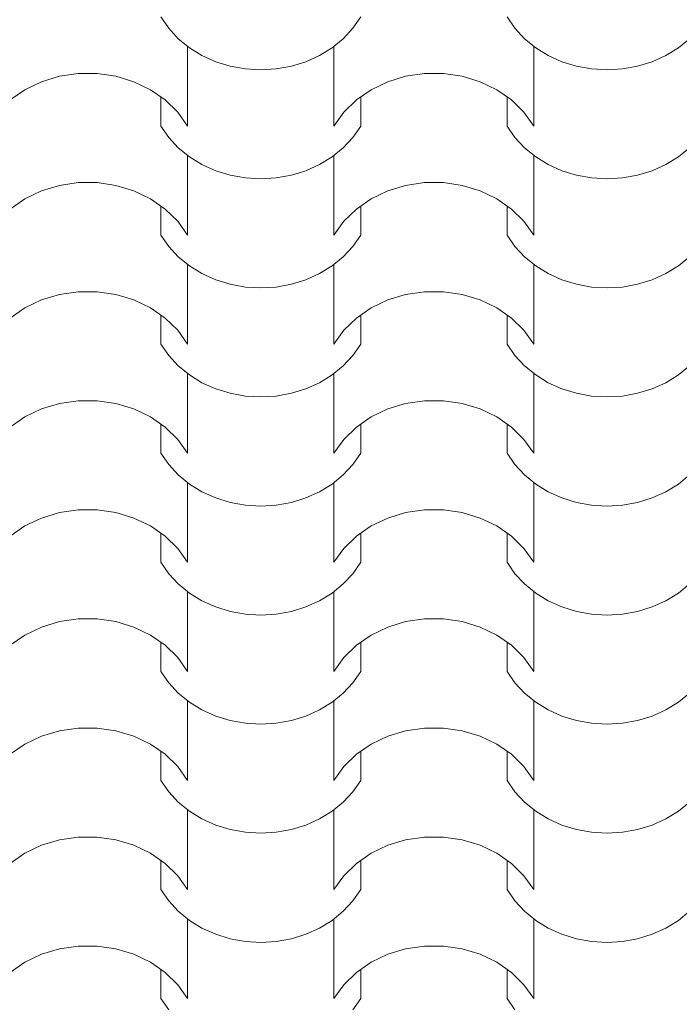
# Model space of a CAD drawing. Extents: x -631805 to -376315, y -40155 to 84873.
# Tile 234 of 256: x -486996 to -486222, y 67290 to 68446. Entities that reach past the tile are written whole.
import ezdxf

# ---------------------------------------------------------------- set-up
doc = ezdxf.new("R2010")
doc.units = 0
doc.header["$MEASUREMENT"] = 0
doc.linetypes.add('Dashed', pattern=[564.444447, 282.222223, -282.222223])
doc.layers.add('arch wypelnienia_Nr_Pióra__102', color=252, linetype='Continuous', lineweight=9)

# ---------------------------------------------------------------- blocks, each defined once
blk = doc.blocks.new('*X879')
at = {"layer": 'arch wypelnienia_Nr_Pióra__102', "linetype": 'Continuous'}
for p, q in [((-488519, 132908.6), (-488528.2, 132921.9)), ((-488293.6, 132921.9), (-488302.8, 132908.6)), ((-488112.6, 132908.6), (-488121.8, 132921.9)), ((-488507.7, 132896.4), (-488519, 132908.6)), ((-488302.8, 132908.6), (-488314.1, 132896.4)), ((-488101.3, 132896.4), (-488112.6, 132908.6)), ((-488494.6, 132885.7), (-488507.7, 132896.4)), ((-488496.8, 132887.3), (-488496.8, 132812.9)), ((-488314.1, 132896.4), (-488327.2, 132885.7)), ((-488325, 132887.3), (-488325, 132812.9)), ((-488088.2, 132885.7), (-488101.3, 132896.4)), ((-488090.4, 132887.3), (-488090.4, 132812.9)), ((-487907.7, 132896.4), (-487920.8, 132885.7)), ((-488479.9, 132876.7), (-488494.6, 132885.7)), ((-488463.8, 132869.4), (-488479.9, 132876.7)), ((-488341.9, 132876.7), (-488358, 132869.4)), ((-488327.2, 132885.7), (-488341.9, 132876.7)), ((-488073.5, 132876.7), (-488088.2, 132885.7)), ((-488057.4, 132869.4), (-488073.5, 132876.7)), ((-487935.5, 132876.7), (-487951.6, 132869.4)), ((-487920.8, 132885.7), (-487935.5, 132876.7)), ((-488496.8, 132868.2), (-488496.8, 132793.8)), ((-488446.8, 132864.2), (-488463.8, 132869.4)), ((-488429, 132861), (-488446.8, 132864.2)), ((-488375, 132864.2), (-488392.8, 132861)), ((-488358, 132869.4), (-488375, 132864.2)), ((-488325, 132868.2), (-488325, 132793.8)), ((-488090.4, 132868.2), (-488090.4, 132793.8)), ((-488040.4, 132864.2), (-488057.4, 132869.4)), ((-488022.6, 132861), (-488040.4, 132864.2)), ((-487968.6, 132864.2), (-487986.4, 132861)), ((-487951.6, 132869.4), (-487968.6, 132864.2)), ((-488668.3, 132845.8), (-488647.3, 132852.2)), ((-488647.3, 132852.2), (-488625.3, 132855.4)), ((-488625.3, 132855.4), (-488614.1, 132855.4)), ((-488614.1, 132855.4), (-488602.9, 132855.4)), ((-488602.9, 132855.4), (-488580.9, 132852.2)), ((-488580.9, 132852.2), (-488559.9, 132845.8)), ((-488410.9, 132859.9), (-488429, 132861)), ((-488392.8, 132861), (-488410.9, 132859.9)), ((-488261.9, 132845.8), (-488240.9, 132852.2)), ((-488240.9, 132852.2), (-488218.9, 132855.4)), ((-488218.9, 132855.4), (-488207.7, 132855.4)), ((-488207.7, 132855.4), (-488196.5, 132855.4)), ((-488196.5, 132855.4), (-488174.5, 132852.2)), ((-488174.5, 132852.2), (-488153.5, 132845.8)), ((-488004.5, 132859.9), (-488022.6, 132861)), ((-487986.4, 132861), (-488004.5, 132859.9)), ((-488687.8, 132836.5), (-488668.3, 132845.8)), ((-488559.9, 132845.8), (-488540.4, 132836.5)), ((-488281.4, 132836.5), (-488261.9, 132845.8)), ((-488153.5, 132845.8), (-488134, 132836.5)), ((-488705.1, 132824.5), (-488687.8, 132836.5)), ((-488540.4, 132836.5), (-488523.1, 132824.5)), ((-488298.7, 132824.5), (-488281.4, 132836.5)), ((-488134, 132836.5), (-488116.7, 132824.5)), ((-488528.2, 132828), (-488528.2, 132793.8)), ((-488523.1, 132824.5), (-488508.4, 132810.1)), ((-488313.4, 132810.1), (-488298.7, 132824.5)), ((-488293.6, 132828), (-488293.6, 132793.8)), ((-488121.8, 132828), (-488121.8, 132793.8)), ((-488116.7, 132824.5), (-488102, 132810.1)), ((-488508.4, 132810.1), (-488496.8, 132793.8)), ((-488325, 132793.8), (-488313.4, 132810.1)), ((-488102, 132810.1), (-488090.4, 132793.8)), ((-488519, 132780.5), (-488528.2, 132793.8)), ((-488293.6, 132793.8), (-488302.8, 132780.5)), ((-488112.6, 132780.5), (-488121.8, 132793.8)), ((-488507.7, 132768.3), (-488519, 132780.5)), ((-488302.8, 132780.5), (-488314.1, 132768.3)), ((-488101.3, 132768.3), (-488112.6, 132780.5)), ((-488494.6, 132757.6), (-488507.7, 132768.3)), ((-488314.1, 132768.3), (-488327.2, 132757.6)), ((-488088.2, 132757.6), (-488101.3, 132768.3)), ((-487907.7, 132768.3), (-487920.8, 132757.6)), ((-488496.8, 132759.2), (-488496.8, 132684.8)), ((-488479.9, 132748.6), (-488494.6, 132757.6)), ((-488463.8, 132741.4), (-488479.9, 132748.6)), ((-488341.9, 132748.6), (-488358, 132741.4)), ((-488327.2, 132757.6), (-488341.9, 132748.6)), ((-488325, 132759.2), (-488325, 132684.8)), ((-488090.4, 132759.2), (-488090.4, 132684.8)), ((-488073.5, 132748.6), (-488088.2, 132757.6)), ((-488057.4, 132741.4), (-488073.5, 132748.6)), ((-487935.5, 132748.6), (-487951.6, 132741.4)), ((-487920.8, 132757.6), (-487935.5, 132748.6)), ((-488496.8, 132740.1), (-488496.8, 132665.8)), ((-488446.8, 132736.1), (-488463.8, 132741.4)), ((-488358, 132741.4), (-488375, 132736.1)), ((-488325, 132740.1), (-488325, 132665.8)), ((-488090.4, 132740.1), (-488090.4, 132665.8)), ((-488040.4, 132736.1), (-488057.4, 132741.4)), ((-487951.6, 132741.4), (-487968.6, 132736.1)), ((-488647.3, 132724.1), (-488625.3, 132727.4)), ((-488625.3, 132727.4), (-488614.1, 132727.4)), ((-488614.1, 132727.4), (-488602.9, 132727.4)), ((-488602.9, 132727.4), (-488580.9, 132724.1)), ((-488429, 132732.9), (-488446.8, 132736.1)), ((-488410.9, 132731.8), (-488429, 132732.9)), ((-488392.8, 132732.9), (-488410.9, 132731.8)), ((-488375, 132736.1), (-488392.8, 132732.9)), ((-488240.9, 132724.1), (-488218.9, 132727.4)), ((-488218.9, 132727.4), (-488207.7, 132727.4)), ((-488207.7, 132727.4), (-488196.5, 132727.4)), ((-488196.5, 132727.4), (-488174.5, 132724.1)), ((-488022.6, 132732.9), (-488040.4, 132736.1)), ((-488004.5, 132731.8), (-488022.6, 132732.9)), ((-487986.4, 132732.9), (-488004.5, 132731.8)), ((-487968.6, 132736.1), (-487986.4, 132732.9)), ((-488687.8, 132708.4), (-488668.3, 132717.8)), ((-488668.3, 132717.8), (-488647.3, 132724.1)), ((-488580.9, 132724.1), (-488559.9, 132717.8)), ((-488559.9, 132717.8), (-488540.4, 132708.4)), ((-488281.4, 132708.4), (-488261.9, 132717.8)), ((-488261.9, 132717.8), (-488240.9, 132724.1)), ((-488174.5, 132724.1), (-488153.5, 132717.8)), ((-488153.5, 132717.8), (-488134, 132708.4)), ((-488705.1, 132696.4), (-488687.8, 132708.4)), ((-488540.4, 132708.4), (-488523.1, 132696.4)), ((-488298.7, 132696.4), (-488281.4, 132708.4)), ((-488134, 132708.4), (-488116.7, 132696.4)), ((-488528.2, 132700), (-488528.2, 132665.8)), ((-488523.1, 132696.4), (-488508.4, 132682)), ((-488313.4, 132682), (-488298.7, 132696.4)), ((-488293.6, 132700), (-488293.6, 132665.8)), ((-488121.8, 132700), (-488121.8, 132665.8)), ((-488116.7, 132696.4), (-488102, 132682)), ((-488508.4, 132682), (-488496.8, 132665.8)), ((-488325, 132665.8), (-488313.4, 132682)), ((-488102, 132682), (-488090.4, 132665.8)), ((-488519, 132652.4), (-488528.2, 132665.8)), ((-488293.6, 132665.8), (-488302.8, 132652.4)), ((-488112.6, 132652.4), (-488121.8, 132665.8)), ((-488507.7, 132640.3), (-488519, 132652.4)), ((-488302.8, 132652.4), (-488314.1, 132640.3)), ((-488101.3, 132640.3), (-488112.6, 132652.4)), ((-488494.6, 132629.6), (-488507.7, 132640.3)), ((-488314.1, 132640.3), (-488327.2, 132629.6)), ((-488088.2, 132629.6), (-488101.3, 132640.3)), ((-487907.7, 132640.3), (-487920.8, 132629.6)), ((-488496.8, 132631.1), (-488496.8, 132556.8)), ((-488479.9, 132620.5), (-488494.6, 132629.6)), ((-488327.2, 132629.6), (-488341.9, 132620.5)), ((-488325, 132631.1), (-488325, 132556.8)), ((-488090.4, 132631.1), (-488090.4, 132556.8)), ((-488073.5, 132620.5), (-488088.2, 132629.6)), ((-487920.8, 132629.6), (-487935.5, 132620.5)), ((-488496.8, 132612.1), (-488496.8, 132537.7)), ((-488463.8, 132613.3), (-488479.9, 132620.5)), ((-488446.8, 132608), (-488463.8, 132613.3)), ((-488358, 132613.3), (-488375, 132608)), ((-488341.9, 132620.5), (-488358, 132613.3)), ((-488325, 132612.1), (-488325, 132537.7)), ((-488090.4, 132612.1), (-488090.4, 132537.7)), ((-488057.4, 132613.3), (-488073.5, 132620.5)), ((-488040.4, 132608), (-488057.4, 132613.3)), ((-487951.6, 132613.3), (-487968.6, 132608)), ((-487935.5, 132620.5), (-487951.6, 132613.3)), ((-488647.3, 132596.1), (-488625.3, 132599.3)), ((-488625.3, 132599.3), (-488614.1, 132599.3)), ((-488614.1, 132599.3), (-488602.9, 132599.3)), ((-488602.9, 132599.3), (-488580.9, 132596.1)), ((-488429, 132604.8), (-488446.8, 132608)), ((-488410.9, 132603.8), (-488429, 132604.8)), ((-488392.8, 132604.8), (-488410.9, 132603.8)), ((-488375, 132608), (-488392.8, 132604.8)), ((-488240.9, 132596.1), (-488218.9, 132599.3)), ((-488218.9, 132599.3), (-488207.7, 132599.3)), ((-488207.7, 132599.3), (-488196.5, 132599.3)), ((-488196.5, 132599.3), (-488174.5, 132596.1)), ((-488022.6, 132604.8), (-488040.4, 132608)), ((-488004.5, 132603.8), (-488022.6, 132604.8)), ((-487986.4, 132604.8), (-488004.5, 132603.8)), ((-487968.6, 132608), (-487986.4, 132604.8)), ((-488687.8, 132580.4), (-488668.3, 132589.7)), ((-488668.3, 132589.7), (-488647.3, 132596.1)), ((-488580.9, 132596.1), (-488559.9, 132589.7)), ((-488559.9, 132589.7), (-488540.4, 132580.4)), ((-488281.4, 132580.4), (-488261.9, 132589.7)), ((-488261.9, 132589.7), (-488240.9, 132596.1)), ((-488174.5, 132596.1), (-488153.5, 132589.7)), ((-488153.5, 132589.7), (-488134, 132580.4)), ((-488705.1, 132568.3), (-488687.8, 132580.4)), ((-488540.4, 132580.4), (-488523.1, 132568.3)), ((-488298.7, 132568.3), (-488281.4, 132580.4)), ((-488134, 132580.4), (-488116.7, 132568.3)), ((-488528.2, 132571.9), (-488528.2, 132537.7)), ((-488523.1, 132568.3), (-488508.4, 132554)), ((-488313.4, 132554), (-488298.7, 132568.3)), ((-488293.6, 132571.9), (-488293.6, 132537.7)), ((-488121.8, 132571.9), (-488121.8, 132537.7)), ((-488116.7, 132568.3), (-488102, 132554)), ((-488508.4, 132554), (-488496.8, 132537.7)), ((-488325, 132537.7), (-488313.4, 132554)), ((-488102, 132554), (-488090.4, 132537.7)), ((-488519, 132524.3), (-488528.2, 132537.7)), ((-488293.6, 132537.7), (-488302.8, 132524.3)), ((-488112.6, 132524.3), (-488121.8, 132537.7)), ((-488507.7, 132512.2), (-488519, 132524.3)), ((-488302.8, 132524.3), (-488314.1, 132512.2)), ((-488101.3, 132512.2), (-488112.6, 132524.3)), ((-488494.6, 132501.5), (-488507.7, 132512.2)), ((-488314.1, 132512.2), (-488327.2, 132501.5)), ((-488088.2, 132501.5), (-488101.3, 132512.2)), ((-487907.7, 132512.2), (-487920.8, 132501.5)), ((-488496.8, 132503.1), (-488496.8, 132428.7)), ((-488479.9, 132492.4), (-488494.6, 132501.5)), ((-488327.2, 132501.5), (-488341.9, 132492.4)), ((-488325, 132503.1), (-488325, 132428.7)), ((-488090.4, 132503.1), (-488090.4, 132428.7)), ((-488073.5, 132492.4), (-488088.2, 132501.5)), ((-487920.8, 132501.5), (-487935.5, 132492.4)), ((-488496.8, 132484), (-488496.8, 132409.6)), ((-488463.8, 132485.2), (-488479.9, 132492.4)), ((-488446.8, 132480), (-488463.8, 132485.2)), ((-488358, 132485.2), (-488375, 132480)), ((-488341.9, 132492.4), (-488358, 132485.2)), ((-488325, 132484), (-488325, 132409.6)), ((-488090.4, 132484), (-488090.4, 132409.6)), ((-488057.4, 132485.2), (-488073.5, 132492.4)), ((-488040.4, 132480), (-488057.4, 132485.2)), ((-487951.6, 132485.2), (-487968.6, 132480)), ((-487935.5, 132492.4), (-487951.6, 132485.2)), ((-488647.3, 132468), (-488625.3, 132471.2)), ((-488625.3, 132471.2), (-488614.1, 132471.2)), ((-488614.1, 132471.2), (-488602.9, 132471.2)), ((-488602.9, 132471.2), (-488580.9, 132468)), ((-488429, 132476.8), (-488446.8, 132480)), ((-488410.9, 132475.7), (-488429, 132476.8)), ((-488392.8, 132476.8), (-488410.9, 132475.7)), ((-488375, 132480), (-488392.8, 132476.8)), ((-488240.9, 132468), (-488218.9, 132471.2)), ((-488218.9, 132471.2), (-488207.7, 132471.2)), ((-488207.7, 132471.2), (-488196.5, 132471.2)), ((-488196.5, 132471.2), (-488174.5, 132468)), ((-488022.6, 132476.8), (-488040.4, 132480)), ((-488004.5, 132475.7), (-488022.6, 132476.8)), ((-487986.4, 132476.8), (-488004.5, 132475.7)), ((-487968.6, 132480), (-487986.4, 132476.8)), ((-488687.8, 132452.3), (-488668.3, 132461.6)), ((-488668.3, 132461.6), (-488647.3, 132468)), ((-488580.9, 132468), (-488559.9, 132461.6)), ((-488559.9, 132461.6), (-488540.4, 132452.3)), ((-488281.4, 132452.3), (-488261.9, 132461.6)), ((-488261.9, 132461.6), (-488240.9, 132468)), ((-488174.5, 132468), (-488153.5, 132461.6)), ((-488153.5, 132461.6), (-488134, 132452.3)), ((-488705.1, 132440.3), (-488687.8, 132452.3)), ((-488540.4, 132452.3), (-488523.1, 132440.3)), ((-488298.7, 132440.3), (-488281.4, 132452.3)), ((-488134, 132452.3), (-488116.7, 132440.3)), ((-488528.2, 132443.8), (-488528.2, 132409.6)), ((-488523.1, 132440.3), (-488508.4, 132425.9)), ((-488313.4, 132425.9), (-488298.7, 132440.3)), ((-488293.6, 132443.8), (-488293.6, 132409.6)), ((-488121.8, 132443.8), (-488121.8, 132409.6)), ((-488116.7, 132440.3), (-488102, 132425.9)), ((-488508.4, 132425.9), (-488496.8, 132409.6)), ((-488325, 132409.6), (-488313.4, 132425.9)), ((-488102, 132425.9), (-488090.4, 132409.6)), ((-488519, 132396.3), (-488528.2, 132409.6)), ((-488293.6, 132409.6), (-488302.8, 132396.3)), ((-488112.6, 132396.3), (-488121.8, 132409.6)), ((-488507.7, 132384.1), (-488519, 132396.3)), ((-488302.8, 132396.3), (-488314.1, 132384.1)), ((-488101.3, 132384.1), (-488112.6, 132396.3)), ((-488494.6, 132373.4), (-488507.7, 132384.1)), ((-488314.1, 132384.1), (-488327.2, 132373.4)), ((-488088.2, 132373.4), (-488101.3, 132384.1)), ((-487907.7, 132384.1), (-487920.8, 132373.4)), ((-488496.8, 132375), (-488496.8, 132300.6)), ((-488479.9, 132364.4), (-488494.6, 132373.4)), ((-488327.2, 132373.4), (-488341.9, 132364.4)), ((-488325, 132375), (-488325, 132300.6)), ((-488090.4, 132375), (-488090.4, 132300.6)), ((-488073.5, 132364.4), (-488088.2, 132373.4)), ((-487920.8, 132373.4), (-487935.5, 132364.4)), ((-488496.8, 132355.9), (-488496.8, 132281.6)), ((-488463.8, 132357.2), (-488479.9, 132364.4)), ((-488446.8, 132351.9), (-488463.8, 132357.2)), ((-488358, 132357.2), (-488375, 132351.9)), ((-488341.9, 132364.4), (-488358, 132357.2)), ((-488325, 132355.9), (-488325, 132281.6)), ((-488090.4, 132355.9), (-488090.4, 132281.6)), ((-488057.4, 132357.2), (-488073.5, 132364.4)), ((-488040.4, 132351.9), (-488057.4, 132357.2)), ((-487951.6, 132357.2), (-487968.6, 132351.9)), ((-487935.5, 132364.4), (-487951.6, 132357.2)), ((-488647.3, 132339.9), (-488625.3, 132343.2)), ((-488625.3, 132343.2), (-488614.1, 132343.2)), ((-488614.1, 132343.2), (-488602.9, 132343.2)), ((-488602.9, 132343.2), (-488580.9, 132339.9)), ((-488429, 132348.7), (-488446.8, 132351.9)), ((-488410.9, 132347.6), (-488429, 132348.7)), ((-488392.8, 132348.7), (-488410.9, 132347.6)), ((-488375, 132351.9), (-488392.8, 132348.7)), ((-488240.9, 132339.9), (-488218.9, 132343.2)), ((-488218.9, 132343.2), (-488207.7, 132343.2)), ((-488207.7, 132343.2), (-488196.5, 132343.2)), ((-488196.5, 132343.2), (-488174.5, 132339.9)), ((-488022.6, 132348.7), (-488040.4, 132351.9)), ((-488004.5, 132347.6), (-488022.6, 132348.7)), ((-487986.4, 132348.7), (-488004.5, 132347.6)), ((-487968.6, 132351.9), (-487986.4, 132348.7)), ((-488687.8, 132324.2), (-488668.3, 132333.5)), ((-488668.3, 132333.5), (-488647.3, 132339.9)), ((-488580.9, 132339.9), (-488559.9, 132333.5)), ((-488559.9, 132333.5), (-488540.4, 132324.2)), ((-488281.4, 132324.2), (-488261.9, 132333.5)), ((-488261.9, 132333.5), (-488240.9, 132339.9)), ((-488174.5, 132339.9), (-488153.5, 132333.5)), ((-488153.5, 132333.5), (-488134, 132324.2)), ((-488705.1, 132312.2), (-488687.8, 132324.2)), ((-488540.4, 132324.2), (-488523.1, 132312.2)), ((-488298.7, 132312.2), (-488281.4, 132324.2)), ((-488134, 132324.2), (-488116.7, 132312.2)), ((-488528.2, 132315.7), (-488528.2, 132281.6)), ((-488523.1, 132312.2), (-488508.4, 132297.8)), ((-488313.4, 132297.8), (-488298.7, 132312.2)), ((-488293.6, 132315.7), (-488293.6, 132281.6)), ((-488121.8, 132315.7), (-488121.8, 132281.6)), ((-488116.7, 132312.2), (-488102, 132297.8)), ((-488508.4, 132297.8), (-488496.8, 132281.6)), ((-488325, 132281.6), (-488313.4, 132297.8)), ((-488102, 132297.8), (-488090.4, 132281.6)), ((-488519, 132268.2), (-488528.2, 132281.6)), ((-488293.6, 132281.6), (-488302.8, 132268.2)), ((-488112.6, 132268.2), (-488121.8, 132281.6)), ((-488507.7, 132256.1), (-488519, 132268.2)), ((-488302.8, 132268.2), (-488314.1, 132256.1)), ((-488101.3, 132256.1), (-488112.6, 132268.2)), ((-488494.6, 132245.4), (-488507.7, 132256.1)), ((-488314.1, 132256.1), (-488327.2, 132245.4)), ((-488088.2, 132245.4), (-488101.3, 132256.1)), ((-487907.7, 132256.1), (-487920.8, 132245.4)), ((-488496.8, 132246.9), (-488496.8, 132172.6)), ((-488479.9, 132236.3), (-488494.6, 132245.4)), ((-488327.2, 132245.4), (-488341.9, 132236.3)), ((-488325, 132246.9), (-488325, 132172.6)), ((-488090.4, 132246.9), (-488090.4, 132172.6)), ((-488073.5, 132236.3), (-488088.2, 132245.4)), ((-487920.8, 132245.4), (-487935.5, 132236.3)), ((-488496.8, 132227.9), (-488496.8, 132153.5)), ((-488463.8, 132229.1), (-488479.9, 132236.3)), ((-488446.8, 132223.8), (-488463.8, 132229.1)), ((-488358, 132229.1), (-488375, 132223.8)), ((-488341.9, 132236.3), (-488358, 132229.1)), ((-488325, 132227.9), (-488325, 132153.5)), ((-488090.4, 132227.9), (-488090.4, 132153.5)), ((-488057.4, 132229.1), (-488073.5, 132236.3)), ((-488040.4, 132223.8), (-488057.4, 132229.1)), ((-487951.6, 132229.1), (-487968.6, 132223.8)), ((-487935.5, 132236.3), (-487951.6, 132229.1)), ((-488429, 132220.6), (-488446.8, 132223.8)), ((-488410.9, 132219.6), (-488429, 132220.6)), ((-488392.8, 132220.6), (-488410.9, 132219.6)), ((-488375, 132223.8), (-488392.8, 132220.6)), ((-488022.6, 132220.6), (-488040.4, 132223.8)), ((-488004.5, 132219.6), (-488022.6, 132220.6)), ((-487986.4, 132220.6), (-488004.5, 132219.6)), ((-487968.6, 132223.8), (-487986.4, 132220.6)), ((-488687.8, 132196.1), (-488668.3, 132205.5)), ((-488668.3, 132205.5), (-488647.3, 132211.9)), ((-488647.3, 132211.9), (-488625.3, 132215.1)), ((-488625.3, 132215.1), (-488614.1, 132215.1)), ((-488614.1, 132215.1), (-488602.9, 132215.1)), ((-488602.9, 132215.1), (-488580.9, 132211.9)), ((-488580.9, 132211.9), (-488559.9, 132205.5)), ((-488559.9, 132205.5), (-488540.4, 132196.1)), ((-488281.4, 132196.1), (-488261.9, 132205.5)), ((-488261.9, 132205.5), (-488240.9, 132211.9)), ((-488240.9, 132211.9), (-488218.9, 132215.1)), ((-488218.9, 132215.1), (-488207.7, 132215.1)), ((-488207.7, 132215.1), (-488196.5, 132215.1)), ((-488196.5, 132215.1), (-488174.5, 132211.9)), ((-488174.5, 132211.9), (-488153.5, 132205.5)), ((-488153.5, 132205.5), (-488134, 132196.1)), ((-488705.1, 132184.1), (-488687.8, 132196.1)), ((-488540.4, 132196.1), (-488523.1, 132184.1)), ((-488298.7, 132184.1), (-488281.4, 132196.1)), ((-488134, 132196.1), (-488116.7, 132184.1)), ((-488528.2, 132187.7), (-488528.2, 132153.5)), ((-488523.1, 132184.1), (-488508.4, 132169.8)), ((-488313.4, 132169.8), (-488298.7, 132184.1)), ((-488293.6, 132187.7), (-488293.6, 132153.5)), ((-488121.8, 132187.7), (-488121.8, 132153.5)), ((-488116.7, 132184.1), (-488102, 132169.8)), ((-488508.4, 132169.8), (-488496.8, 132153.5)), ((-488325, 132153.5), (-488313.4, 132169.8)), ((-488102, 132169.8), (-488090.4, 132153.5)), ((-488519, 132140.1), (-488528.2, 132153.5)), ((-488293.6, 132153.5), (-488302.8, 132140.1)), ((-488112.6, 132140.1), (-488121.8, 132153.5)), ((-488507.7, 132128), (-488519, 132140.1)), ((-488302.8, 132140.1), (-488314.1, 132128)), ((-488101.3, 132128), (-488112.6, 132140.1)), ((-488494.6, 132117.3), (-488507.7, 132128)), ((-488314.1, 132128), (-488327.2, 132117.3)), ((-488088.2, 132117.3), (-488101.3, 132128)), ((-487907.7, 132128), (-487920.8, 132117.3)), ((-488496.8, 132118.9), (-488496.8, 132044.5)), ((-488479.9, 132108.2), (-488494.6, 132117.3)), ((-488327.2, 132117.3), (-488341.9, 132108.2)), ((-488325, 132118.9), (-488325, 132044.5)), ((-488090.4, 132118.9), (-488090.4, 132044.5)), ((-488073.5, 132108.2), (-488088.2, 132117.3)), ((-487920.8, 132117.3), (-487935.5, 132108.2)), ((-488463.8, 132101), (-488479.9, 132108.2)), ((-488446.8, 132095.8), (-488463.8, 132101)), ((-488358, 132101), (-488375, 132095.8)), ((-488341.9, 132108.2), (-488358, 132101)), ((-488057.4, 132101), (-488073.5, 132108.2)), ((-488040.4, 132095.8), (-488057.4, 132101)), ((-487951.6, 132101), (-487968.6, 132095.8)), ((-487935.5, 132108.2), (-487951.6, 132101)), ((-488496.8, 132099.8), (-488496.8, 132025.4)), ((-488429, 132092.6), (-488446.8, 132095.8)), ((-488410.9, 132091.5), (-488429, 132092.6)), ((-488392.8, 132092.6), (-488410.9, 132091.5)), ((-488375, 132095.8), (-488392.8, 132092.6)), ((-488325, 132099.8), (-488325, 132025.4)), ((-488090.4, 132099.8), (-488090.4, 132025.4)), ((-488022.6, 132092.6), (-488040.4, 132095.8)), ((-488004.5, 132091.5), (-488022.6, 132092.6)), ((-487986.4, 132092.6), (-488004.5, 132091.5)), ((-487968.6, 132095.8), (-487986.4, 132092.6)), ((-488687.8, 132068.1), (-488668.3, 132077.4)), ((-488668.3, 132077.4), (-488647.3, 132083.8)), ((-488647.3, 132083.8), (-488625.3, 132087)), ((-488625.3, 132087), (-488614.1, 132087)), ((-488614.1, 132087), (-488602.9, 132087)), ((-488602.9, 132087), (-488580.9, 132083.8)), ((-488580.9, 132083.8), (-488559.9, 132077.4)), ((-488559.9, 132077.4), (-488540.4, 132068.1)), ((-488281.4, 132068.1), (-488261.9, 132077.4)), ((-488261.9, 132077.4), (-488240.9, 132083.8)), ((-488240.9, 132083.8), (-488218.9, 132087)), ((-488218.9, 132087), (-488207.7, 132087)), ((-488207.7, 132087), (-488196.5, 132087)), ((-488196.5, 132087), (-488174.5, 132083.8)), ((-488174.5, 132083.8), (-488153.5, 132077.4)), ((-488153.5, 132077.4), (-488134, 132068.1)), ((-488705.1, 132056.1), (-488687.8, 132068.1)), ((-488540.4, 132068.1), (-488523.1, 132056.1)), ((-488298.7, 132056.1), (-488281.4, 132068.1)), ((-488134, 132068.1), (-488116.7, 132056.1)), ((-488528.2, 132059.6), (-488528.2, 132025.4)), ((-488523.1, 132056.1), (-488508.4, 132041.7)), ((-488313.4, 132041.7), (-488298.7, 132056.1)), ((-488293.6, 132059.6), (-488293.6, 132025.4)), ((-488121.8, 132059.6), (-488121.8, 132025.4)), ((-488116.7, 132056.1), (-488102, 132041.7)), ((-488508.4, 132041.7), (-488496.8, 132025.4)), ((-488325, 132025.4), (-488313.4, 132041.7)), ((-488102, 132041.7), (-488090.4, 132025.4)), ((-488519, 132012.1), (-488528.2, 132025.4)), ((-488293.6, 132025.4), (-488302.8, 132012.1)), ((-488112.6, 132012.1), (-488121.8, 132025.4)), ((-488507.7, 131999.9), (-488519, 132012.1)), ((-488302.8, 132012.1), (-488314.1, 131999.9)), ((-488101.3, 131999.9), (-488112.6, 132012.1)), ((-488494.6, 131989.2), (-488507.7, 131999.9)), ((-488314.1, 131999.9), (-488327.2, 131989.2)), ((-488088.2, 131989.2), (-488101.3, 131999.9)), ((-487907.7, 131999.9), (-487920.8, 131989.2)), ((-488496.8, 131990.8), (-488496.8, 131916.4)), ((-488479.9, 131980.2), (-488494.6, 131989.2)), ((-488327.2, 131989.2), (-488341.9, 131980.2)), ((-488325, 131990.8), (-488325, 131916.4)), ((-488090.4, 131990.8), (-488090.4, 131916.4)), ((-488073.5, 131980.2), (-488088.2, 131989.2)), ((-487920.8, 131989.2), (-487935.5, 131980.2)), ((-488463.8, 131972.9), (-488479.9, 131980.2)), ((-488341.9, 131980.2), (-488358, 131972.9)), ((-488057.4, 131972.9), (-488073.5, 131980.2)), ((-487935.5, 131980.2), (-487951.6, 131972.9)), ((-488496.8, 131971.7), (-488496.8, 131897.4)), ((-488446.8, 131967.7), (-488463.8, 131972.9)), ((-488429, 131964.5), (-488446.8, 131967.7)), ((-488410.9, 131963.4), (-488429, 131964.5)), ((-488392.8, 131964.5), (-488410.9, 131963.4)), ((-488375, 131967.7), (-488392.8, 131964.5)), ((-488358, 131972.9), (-488375, 131967.7)), ((-488325, 131971.7), (-488325, 131897.4)), ((-488090.4, 131971.7), (-488090.4, 131897.4)), ((-488040.4, 131967.7), (-488057.4, 131972.9)), ((-488022.6, 131964.5), (-488040.4, 131967.7)), ((-488004.5, 131963.4), (-488022.6, 131964.5)), ((-487986.4, 131964.5), (-488004.5, 131963.4)), ((-487968.6, 131967.7), (-487986.4, 131964.5)), ((-487951.6, 131972.9), (-487968.6, 131967.7)), ((-488668.3, 131949.3), (-488647.3, 131955.7)), ((-488647.3, 131955.7), (-488625.3, 131959)), ((-488625.3, 131959), (-488614.1, 131959)), ((-488614.1, 131959), (-488602.9, 131959)), ((-488602.9, 131959), (-488580.9, 131955.7)), ((-488580.9, 131955.7), (-488559.9, 131949.3)), ((-488261.9, 131949.3), (-488240.9, 131955.7)), ((-488240.9, 131955.7), (-488218.9, 131959)), ((-488218.9, 131959), (-488207.7, 131959)), ((-488207.7, 131959), (-488196.5, 131959)), ((-488196.5, 131959), (-488174.5, 131955.7)), ((-488174.5, 131955.7), (-488153.5, 131949.3)), ((-488705.1, 131928), (-488687.8, 131940)), ((-488687.8, 131940), (-488668.3, 131949.3)), ((-488559.9, 131949.3), (-488540.4, 131940)), ((-488540.4, 131940), (-488523.1, 131928)), ((-488298.7, 131928), (-488281.4, 131940)), ((-488281.4, 131940), (-488261.9, 131949.3)), ((-488153.5, 131949.3), (-488134, 131940)), ((-488134, 131940), (-488116.7, 131928)), ((-488528.2, 131931.5), (-488528.2, 131897.4)), ((-488523.1, 131928), (-488508.4, 131913.6)), ((-488313.4, 131913.6), (-488298.7, 131928)), ((-488293.6, 131931.5), (-488293.6, 131897.4)), ((-488121.8, 131931.5), (-488121.8, 131897.4)), ((-488116.7, 131928), (-488102, 131913.6)), ((-488508.4, 131913.6), (-488496.8, 131897.4)), ((-488325, 131897.4), (-488313.4, 131913.6)), ((-488102, 131913.6), (-488090.4, 131897.4)), ((-488519, 131884), (-488528.2, 131897.4)), ((-488293.6, 131897.4), (-488302.8, 131884)), ((-488112.6, 131884), (-488121.8, 131897.4)), ((-488507.7, 131871.8), (-488519, 131884)), ((-488302.8, 131884), (-488314.1, 131871.8)), ((-488101.3, 131871.8), (-488112.6, 131884)), ((-488494.6, 131861.1), (-488507.7, 131871.8)), ((-488314.1, 131871.8), (-488327.2, 131861.1)), ((-488088.2, 131861.1), (-488101.3, 131871.8)), ((-487907.7, 131871.8), (-487920.8, 131861.1)), ((-488496.8, 131862.7), (-488496.8, 131788.3)), ((-488479.9, 131852.1), (-488494.6, 131861.1)), ((-488327.2, 131861.1), (-488341.9, 131852.1)), ((-488325, 131862.7), (-488325, 131788.3)), ((-488090.4, 131862.7), (-488090.4, 131788.3)), ((-488073.5, 131852.1), (-488088.2, 131861.1)), ((-487920.8, 131861.1), (-487935.5, 131852.1)), ((-488463.8, 131844.9), (-488479.9, 131852.1)), ((-488341.9, 131852.1), (-488358, 131844.9)), ((-488057.4, 131844.9), (-488073.5, 131852.1)), ((-487935.5, 131852.1), (-487951.6, 131844.9)), ((-488496.8, 131843.6), (-488496.8, 131769.3)), ((-488446.8, 131839.6), (-488463.8, 131844.9)), ((-488429, 131836.4), (-488446.8, 131839.6)), ((-488410.9, 131835.3), (-488429, 131836.4)), ((-488392.8, 131836.4), (-488410.9, 131835.3)), ((-488375, 131839.6), (-488392.8, 131836.4)), ((-488358, 131844.9), (-488375, 131839.6)), ((-488325, 131843.6), (-488325, 131769.3)), ((-488090.4, 131843.6), (-488090.4, 131769.3)), ((-488040.4, 131839.6), (-488057.4, 131844.9)), ((-488022.6, 131836.4), (-488040.4, 131839.6)), ((-488004.5, 131835.3), (-488022.6, 131836.4)), ((-487986.4, 131836.4), (-488004.5, 131835.3)), ((-487968.6, 131839.6), (-487986.4, 131836.4)), ((-487951.6, 131844.9), (-487968.6, 131839.6)), ((-488668.3, 131821.3), (-488647.3, 131827.6)), ((-488647.3, 131827.6), (-488625.3, 131830.9)), ((-488625.3, 131830.9), (-488614.1, 131830.9)), ((-488614.1, 131830.9), (-488602.9, 131830.9)), ((-488602.9, 131830.9), (-488580.9, 131827.6)), ((-488580.9, 131827.6), (-488559.9, 131821.3)), ((-488261.9, 131821.3), (-488240.9, 131827.6)), ((-488240.9, 131827.6), (-488218.9, 131830.9)), ((-488218.9, 131830.9), (-488207.7, 131830.9)), ((-488207.7, 131830.9), (-488196.5, 131830.9)), ((-488196.5, 131830.9), (-488174.5, 131827.6)), ((-488174.5, 131827.6), (-488153.5, 131821.3)), ((-488705.1, 131799.9), (-488687.8, 131811.9)), ((-488687.8, 131811.9), (-488668.3, 131821.3)), ((-488559.9, 131821.3), (-488540.4, 131811.9)), ((-488540.4, 131811.9), (-488523.1, 131799.9)), ((-488298.7, 131799.9), (-488281.4, 131811.9)), ((-488281.4, 131811.9), (-488261.9, 131821.3)), ((-488153.5, 131821.3), (-488134, 131811.9)), ((-488134, 131811.9), (-488116.7, 131799.9)), ((-488528.2, 131803.5), (-488528.2, 131769.3)), ((-488523.1, 131799.9), (-488508.4, 131785.6)), ((-488313.4, 131785.6), (-488298.7, 131799.9)), ((-488293.6, 131803.5), (-488293.6, 131769.3)), ((-488121.8, 131803.5), (-488121.8, 131769.3)), ((-488116.7, 131799.9), (-488102, 131785.6)), ((-488508.4, 131785.6), (-488496.8, 131769.3)), ((-488325, 131769.3), (-488313.4, 131785.6)), ((-488102, 131785.6), (-488090.4, 131769.3)), ((-488519, 131755.9), (-488528.2, 131769.3)), ((-488293.6, 131769.3), (-488302.8, 131755.9)), ((-488112.6, 131755.9), (-488121.8, 131769.3))]:
    blk.add_line(p, q, dxfattribs=at)
blk = doc.blocks.new('Wypełnienie_29')
at = {"layer": 'arch wypelnienia_Nr_Pióra__102', "linetype": 'Dashed'}
blk.add_blockref('*X879', (0, 0), dxfattribs=at)

msp = doc.modelspace()

# ---------------------------------------------------------------- block references
at = {"layer": 'arch wypelnienia_Nr_Pióra__102', "linetype": 'Dashed'}
msp.add_blockref('Wypełnienie_29', (1698, -64472.7), dxfattribs=at)

doc.saveas('drawing.dxf')
